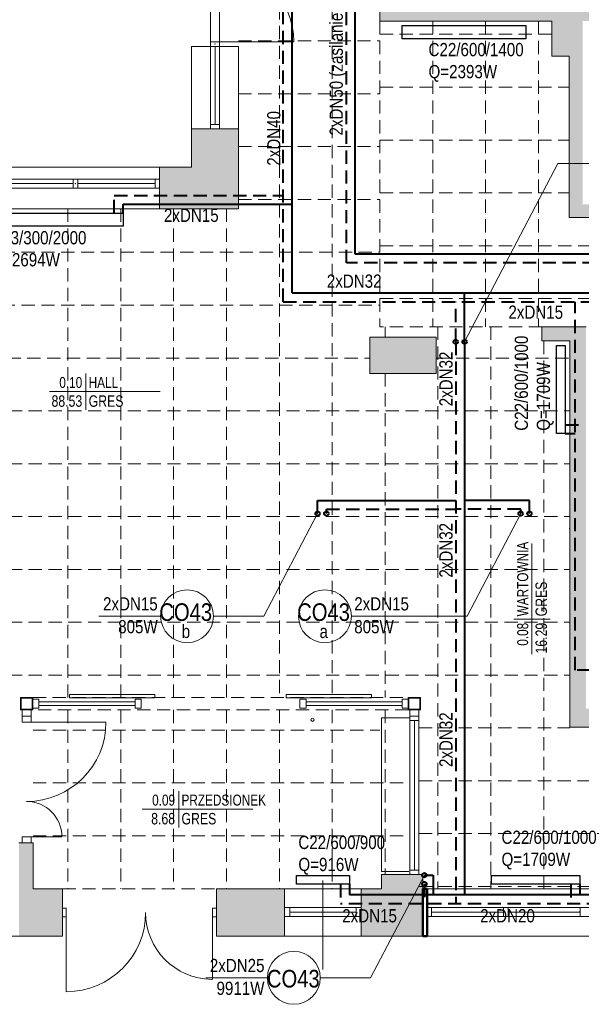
# Model space of a CAD drawing. Header units: millimetres. Extents: x -23540 to 53212, y -37964 to 41185.
# Tile 12 of 203: x -15932 to -15295, y -32125 to -31007. Entities that reach past the tile are written whole.
import ezdxf
from ezdxf.enums import TextEntityAlignment as Align

# ---------------------------------------------------------------- set-up
doc = ezdxf.new("R2010")
doc.units = ezdxf.units.MM
doc.linetypes.add('DASHED', pattern=[0.75, 0.5, -0.25])
doc.linetypes.add('DASHEDX2', pattern=[1.5, 1, -0.5])
doc.layers.get('0').update_dxf_attribs({"lineweight": 18})
for name, color, linetype, lineweight in [('BA_drz', 7, 'Continuous', 18), ('BA_met', 7, 'Continuous', 18), ('Cienka', 7, 'Continuous', 18), ('mm_CO_opisy', 5, 'Continuous', 9), ('mm_CO_rury', 84, 'Continuous', 40), ('mm_grzejniki', 30, 'Continuous', 30), ('PG_PRZERYWANE_ŚREDNIE', 1, 'DASHEDX2', 18), ('PG_WIDOKOWE_CIENKIE', 1, 'Continuous', 18), ('PG_WYPOSAŻENIE', 1, 'Continuous', 18), ('PG_ŚCIANY_DZIAŁOWE', 3, 'Continuous', 18)]:
    doc.layers.add(name, color=color, linetype=linetype, lineweight=lineweight)
doc.styles.add('ROMANS', font='bikromsw.shx', dxfattribs={"width": 0.8})
doc.styles.get("Standard").update_dxf_attribs({"font": 'arial.ttf'})

# ---------------------------------------------------------------- blocks, each defined once
blk = doc.blocks.new('bikmet')
blk.add_line((0, 1.649999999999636), (0, -1.649999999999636))
at = {"style": 'ROMANS', "width": 0.8}
blk.add_attdef('NRPOM', text='', height=0.999999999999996, dxfattribs=at).set_placement((-0.3333333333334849, 0.3333333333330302), align=Align.RIGHT)
blk.add_attdef('NWAPOM', (0.25, 0.3333333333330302), '', height=0.999999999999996, dxfattribs=at)
blk.add_attdef('RAREA', text='', height=1.041666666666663, dxfattribs=at).set_placement((-0.3333333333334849, -0.3333333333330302), align=Align.TOP_RIGHT)
blk.add_attdef('PODLOGA', text='', height=1.041666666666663, dxfattribs=at).set_placement((0.25, -0.3333333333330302), align=Align.TOP_LEFT)

msp = doc.modelspace()

# ---------------------------------------------------------------- hatches: boundary and pattern name
at = {"layer": 'PG_ŚCIANY_DZIAŁOWE', "true_color": 0x636466, "transparency": 33554610}
h = msp.add_hatch(color=251, dxfattribs=at)
h.dxf.hatch_style = 1
h.paths.add_polyline_path([(-15517.04286267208, -30049.44644892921), (-15512.04286267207, -30049.44644892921), (-15512.04286267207, -30054.9464489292), (-15517.04286267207, -30054.94644892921)])
h.paths.add_polyline_path([(-15523.79276619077, -29953.94644892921), (-15500.29295915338, -29953.94644892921), (-15500.29295915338, -29620.94644892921), (-15460.29295915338, -29620.94644892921), (-15460.29295915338, -29606.94644892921), (-15419.79295915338, -29606.94644892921), (-15419.79295915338, -29549.69176134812), (-15472.79276619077, -29549.69176134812), (-15472.79276619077, -29420.6917613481), (-15523.79276619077, -29420.6917613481)])
h.paths.add_polyline_path([(-15500.29295915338, -30054.94644892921), (-15512.04286267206, -30054.94644892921), (-15512.04286267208, -30049.44644892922), (-15517.04286267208, -30049.44644892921), (-15517.04286267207, -30054.94644892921), (-15523.79276619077, -30054.94644892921), (-15523.79276619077, -31008.6917613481), (-15328.66475047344, -31008.6917613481), (-15328.66475047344, -31048.44529555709), (-15308.79295915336, -31048.44529555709), (-15308.79295915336, -31231.6917613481), (-15023.79295915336, -31231.6917613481), (-15023.79295915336, -31216.6917613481), (-15293.79295915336, -31216.6917613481), (-15293.79295915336, -31008.6917613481), (-14905.79295915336, -31008.6917613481), (-14905.79295915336, -31231.6917613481), (-14866.79295915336, -31231.6917613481), (-14866.79295915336, -31234.6917613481), (-14736.74234821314, -31234.6917613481), (-14697.79295915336, -31234.6917613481), (-14660.86361072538, -31204.6917613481), (-14855.29295915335, -31204.69176134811), (-14855.29295915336, -30983.6917613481), (-15500.29295915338, -30983.6917613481), (-15500.29295915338, -30422.9464489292), (-15318.79295915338, -30422.94644892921), (-15318.79295915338, -30401.44644892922), (-15500.29295915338, -30401.44644892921), (-15500.29295915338, -30218.94644892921), (-15485.29295915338, -30218.94644892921), (-15485.29295915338, -30176.44644892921), (-15500.29295915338, -30176.44644892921)])
h = msp.add_hatch(color=251, dxfattribs=at)
h.dxf.hatch_style = 1
h.paths.add_polyline_path([(-15684.29295915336, -31131.1917613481), (-15737.29295915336, -31131.1917613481), (-15737.29295915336, -31174.6917613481), (-15773.79295915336, -31174.6917613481), (-15773.79295915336, -31221.6917613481), (-15684.29295915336, -31221.6917613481)])
h = msp.add_hatch(color=251, dxfattribs=at)
h.dxf.hatch_style = 1
h.paths.add_polyline_path([(-14660.86361072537, -31379.1917613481), (-14697.79295915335, -31379.1917613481), (-14697.79295915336, -31847.6917613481), (-14871.79295915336, -31847.6917613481), (-14871.79295915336, -31463.6917613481), (-14871.79295915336, -31355.6917613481), (-14994.29295915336, -31355.6917613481), (-14994.29295915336, -31374.1917613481), (-14914.79295915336, -31374.1917613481), (-14914.79295915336, -31584.6917613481), (-15162.29295915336, -31584.69176134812), (-15162.29295915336, -31374.1917613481), (-15095.29295915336, -31374.1917613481), (-15095.29295915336, -31355.6917613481), (-15188.79295915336, -31355.6917613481), (-15188.79295915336, -31374.1917613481), (-15176.79295915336, -31374.1917613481), (-15176.79295915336, -31603.1917613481), (-14914.79295915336, -31603.1917613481), (-14914.79295915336, -31789.1917613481), (-15289.79295915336, -31789.1917613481), (-15289.79295915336, -31374.1917613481), (-15289.79295915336, -31355.6917613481), (-15339.79295915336, -31355.6917613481), (-15339.79295915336, -31371.6917613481), (-15308.29295915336, -31371.6917613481), (-15308.29295915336, -31810.1917613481), (-15108.79295915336, -31810.1917613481), (-15108.79295915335, -31817.1917613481), (-15099.79295915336, -31817.1917613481), (-15099.79295915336, -31810.1917613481), (-14910.79295915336, -31810.1917613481), (-14910.79295915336, -31975.6917613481), (-14924.29295915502, -31975.6917613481), (-14924.29295915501, -32047.6917613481), (-14849.2380037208, -32047.6917613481), (-14849.23800372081, -31893.65017156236), (-14660.86361072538, -31893.65017156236)])
h.paths.add_polyline_path([(-14697.79295915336, -31239.19176134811), (-14660.86361072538, -31239.19176134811), (-14660.86361072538, -31204.6917613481), (-14697.79295915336, -31234.6917613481)])
h = msp.add_hatch(color=251, dxfattribs=at)
h.dxf.hatch_style = 1
h.paths.add_polyline_path([(-15535.29295915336, -31367.6917613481), (-15535.29295915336, -31370.6917613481), (-15535.29295915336, -31408.6917613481), (-15459.79295915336, -31408.6917613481), (-15459.79295915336, -31367.6917613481)])
h = msp.add_hatch(color=251, dxfattribs=at)
h.dxf.hatch_style = 1
h.paths.add_polyline_path([(-15883.79295915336, -31993.6917613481), (-15917.29295915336, -31993.6917613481), (-15917.29295915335, -31941.6917613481), (-15933.29295915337, -31941.6917613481), (-15933.29295915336, -32047.6917613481), (-15883.79295915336, -32047.6917613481)])
h = msp.add_hatch(color=251, dxfattribs=at)
h.dxf.hatch_style = 1
h.paths.add_polyline_path([(-15474.79295915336, -31993.6917613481), (-15474.79295915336, -31977.6917613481), (-15490.79295915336, -31977.6917613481), (-15521.79295915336, -31977.6917613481), (-15521.79295915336, -31993.6917613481), (-15544.79295915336, -31993.6917613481), (-15544.79295915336, -32047.6917613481), (-15474.79295915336, -32047.6917613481)])
h = msp.add_hatch(color=251, dxfattribs=at)
h.dxf.hatch_style = 1
h.paths.add_polyline_path([(-15631.79295915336, -31993.69176134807), (-15709.29295915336, -31993.69176134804), (-15709.29295915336, -32047.6917613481), (-15631.79295915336, -32047.6917613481)])

# ---------------------------------------------------------------- linework, layer by layer
at = {"color": 251, "lineweight": 20, "true_color": 0x636466}
for p, q in [((-15523.79276619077, -30054.94644892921), (-15523.79276619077, -31008.6917613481)), ((-15308.79295915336, -31584.6917613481), (-15308.29295915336, -31584.6917613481)), ((-15917.54295915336, -31778.6917613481), (-15910.54295915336, -31778.6917613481)), ((-15917.54295915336, -31778.6917613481), (-15910.54295915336, -31778.6917613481)), ((-15910.54295915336, -31778.6917613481), (-15910.54295915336, -31788.6917613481)), ((-15875.9288918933, -31773.1580069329), (-15778.9288918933, -31773.1580069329)), ((-15875.9288918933, -31777.1580069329), (-15875.9288918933, -31773.1580069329)), ((-15875.9288918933, -31777.1580069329), (-15778.9288918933, -31777.1580069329)), ((-15801.54295915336, -31778.6917613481), (-15794.54295915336, -31778.6917613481)), ((-15801.54295915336, -31778.6917613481), (-15801.54295915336, -31788.6917613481)), ((-15794.54295915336, -31778.6917613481), (-15794.54295915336, -31788.6917613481)), ((-15778.9288918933, -31777.1580069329), (-15778.9288918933, -31773.1580069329)), ((-15533.15702641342, -31773.1580069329), (-15630.15702641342, -31773.1580069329)), ((-15630.15702641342, -31777.1580069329), (-15630.15702641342, -31773.1580069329)), ((-15533.15702641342, -31777.1580069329), (-15630.15702641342, -31777.1580069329)), ((-15614.54295915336, -31778.6917613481), (-15607.54295915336, -31778.6917613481)), ((-15614.54295915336, -31778.6917613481), (-15614.54295915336, -31788.6917613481)), ((-15607.54295915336, -31778.6917613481), (-15607.54295915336, -31788.6917613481)), ((-15533.15702641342, -31777.1580069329), (-15533.15702641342, -31773.1580069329)), ((-15498.54295915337, -31778.6917613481), (-15491.54295915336, -31778.6917613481)), ((-15498.54295915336, -31778.6917613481), (-15498.54295915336, -31788.6917613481)), ((-15491.54295915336, -31778.6917613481), (-15491.54295915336, -31788.6917613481)), ((-15929.54295915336, -31790.6917613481), (-15929.54295915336, -31797.6917613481)), ((-15929.54295915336, -31790.6917613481), (-15919.54295915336, -31790.6917613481)), ((-15919.54295915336, -31790.6917613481), (-15919.54295915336, -31797.6917613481)), ((-15917.54295915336, -31788.6917613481), (-15910.54295915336, -31788.6917613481)), ((-15910.54295915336, -31781.6917613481), (-15801.54295915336, -31781.6917613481)), ((-15910.54295915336, -31785.6917613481), (-15801.54295915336, -31785.6917613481)), ((-15801.54295915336, -31788.6917613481), (-15794.54295915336, -31788.6917613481)), ((-15614.54295915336, -31788.6917613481), (-15607.54295915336, -31788.6917613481)), ((-15607.54295915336, -31781.6917613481), (-15498.54295915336, -31781.6917613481)), ((-15607.54295915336, -31785.6917613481), (-15498.54295915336, -31785.6917613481)), ((-15498.54295915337, -31788.6917613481), (-15491.54295915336, -31788.6917613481)), ((-15489.54295915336, -31790.6917613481), (-15489.54295915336, -31797.6917613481)), ((-15489.54295915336, -31790.6917613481), (-15479.54295915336, -31790.6917613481)), ((-15479.54295915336, -31790.6917613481), (-15479.54295915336, -31797.6917613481)), ((-15929.54295915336, -31797.6917613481), (-15929.54295915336, -31804.6917613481)), ((-15929.54295915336, -31797.6917613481), (-15919.54295915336, -31797.6917613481)), ((-15919.54295915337, -31797.6917613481), (-15929.54295915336, -31797.6917613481)), ((-15919.54295915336, -31797.6917613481), (-15919.54295915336, -31804.6917613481)), ((-15489.54295915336, -31797.6917613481), (-15479.54295915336, -31797.6917613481)), ((-15479.54295915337, -31797.6917613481), (-15489.54295915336, -31797.6917613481)), ((-15919.54295915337, -31804.6917613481), (-15929.54295915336, -31804.6917613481)), ((-15924.54295915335, -31804.6917613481), (-15844.5394436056, -31804.6917613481)), ((-15919.54295915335, -31934.6917613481), (-15929.54295915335, -31934.6917613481)), ((-15929.54295915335, -31934.6917613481), (-15929.54295915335, -31941.6917613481)), ((-15924.54295915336, -31934.6917613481), (-15884.54295915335, -31934.6917613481)), ((-15919.54295915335, -31934.6917613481), (-15919.54295915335, -31941.6917613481)), ((-15917.29295915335, -31941.6917613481), (-15933.29295915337, -31941.6917613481)), ((-15919.54295915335, -31941.6917613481), (-15929.54295915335, -31941.6917613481)), ((-15490.79295915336, -31977.6917613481), (-15474.79295915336, -31977.6917613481)), ((-15588.29295915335, -32085.55820449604), (-15588.29295915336, -31984.50994225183))]:
    msp.add_line(p, q, dxfattribs=at)
at = {"color": 251, "true_color": 0x636466}
for p, q in [((-15715.79295915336, -30943.02509468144), (-15715.79295915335, -31032.35842801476)), ((-15705.79295915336, -30943.02509468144), (-15705.79295915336, -31032.35842801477)), ((-15715.79295915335, -31032.35842801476), (-15715.79295915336, -31131.1917613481)), ((-15715.79295915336, -31032.35842801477), (-15705.79295915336, -31032.35842801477)), ((-15710.79295915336, -31032.35842801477), (-15621.45962582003, -31032.35842801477)), ((-15705.79295915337, -31032.35842801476), (-15705.79295915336, -31131.1917613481)), ((-15737.29295915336, -31174.6917613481), (-15737.29295915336, -31037.35842801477)), ((-15715.79295915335, -31037.35842801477), (-15737.29295915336, -31037.35842801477)), ((-15715.79295915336, -31037.35842801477), (-15705.79295915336, -31037.35842801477)), ((-15710.79295915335, -31037.35842801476), (-15710.79295915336, -31126.1917613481)), ((-15705.79295915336, -31037.35842801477), (-15684.29295915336, -31037.35842801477)), ((-15684.29295915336, -31221.6917613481), (-15684.29295915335, -31037.35842801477)), ((-15684.29295915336, -31131.1917613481), (-15737.29295915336, -31131.1917613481)), ((-15705.79295915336, -31126.1917613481), (-15715.79295915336, -31126.1917613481)), ((-15737.29295915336, -31174.6917613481), (-16471.29295915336, -31174.6917613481)), ((-15773.79295915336, -31221.6917613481), (-15773.79295915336, -31174.6917613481)), ((-15773.79295915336, -31188.1917613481), (-16062.79295915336, -31188.1917613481)), ((-15871.6262924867, -31188.1917613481), (-15871.6262924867, -31198.1917613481)), ((-15866.6262924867, -31188.1917613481), (-15866.6262924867, -31198.1917613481)), ((-15778.79295915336, -31198.1917613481), (-15778.79295915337, -31188.1917613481)), ((-15773.79295915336, -31198.1917613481), (-16062.79295915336, -31198.1917613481)), ((-15871.6262924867, -31193.19176134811), (-15960.95962582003, -31193.1917613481)), ((-15871.6262924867, -31193.1917613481), (-15960.95962582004, -31193.1917613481)), ((-15778.79295915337, -31193.1917613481), (-15866.6262924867, -31193.19176134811)), ((-15684.29295915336, -31221.6917613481), (-16430.29295915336, -31221.6917613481)), ((-15339.79295915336, -31355.6917613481), (-15289.79295915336, -31355.6917613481)), ((-15339.79295915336, -31368.69060797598), (-15339.79295915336, -31355.6917613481)), ((-15339.79295915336, -31355.6917613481), (-15339.79295915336, -31371.6917613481)), ((-15535.29295915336, -31408.6917613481), (-15535.29295915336, -31367.6917613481)), ((-15535.29295915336, -31367.6917613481), (-15459.79295915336, -31367.6917613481)), ((-15535.29295915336, -31367.6917613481), (-15535.29295915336, -31370.6917613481)), ((-15459.79295915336, -31408.6917613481), (-15459.79295915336, -31367.6917613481)), ((-15339.79295915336, -31371.6917613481), (-15308.29295915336, -31371.6917613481)), ((-15308.29295915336, -31371.6917613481), (-15308.29295915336, -31810.1917613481)), ((-15535.29295915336, -31408.6917613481), (-15459.79295915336, -31408.6917613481)), ((-15308.29295915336, -31810.1917613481), (-15108.79295915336, -31810.1917613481)), ((-15917.29295915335, -31941.6917613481), (-15917.29295915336, -31993.6917613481)), ((-15474.79295915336, -31977.6917613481), (-15521.79295915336, -31977.6917613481)), ((-15521.79295915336, -31977.6917613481), (-15521.79295915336, -31993.6917613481)), ((-15474.79295915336, -31977.6917613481), (-15474.79295915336, -32047.6917613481)), ((-15883.79295915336, -31993.6917613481), (-15917.29295915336, -31993.6917613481)), ((-15883.79295915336, -31993.6917613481), (-15883.79295915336, -32047.6917613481)), ((-15521.79295915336, -31993.6917613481), (-15709.29295915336, -31993.6917613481)), ((-15709.29295915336, -31993.6917613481), (-15709.29295915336, -32047.6917613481)), ((-15631.79295915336, -31993.6917613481), (-15631.79295915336, -32047.6917613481)), ((-15544.79295915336, -31993.6917613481), (-15544.79295915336, -32047.6917613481)), ((-15108.79295915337, -31993.6917613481), (-15474.79295915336, -31993.6917613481)), ((-15879.54295915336, -32015.6917613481), (-15883.79295915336, -32015.6917613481)), ((-15879.54295915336, -32015.6917613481), (-15879.54295915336, -32025.6917613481)), ((-15709.29295915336, -32015.69176134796), (-15713.54295915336, -32015.69176134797)), ((-15713.54295915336, -32015.6917613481), (-15713.54295915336, -32025.6917613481)), ((-15631.79295915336, -32015.1917613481), (-15631.79295915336, -32025.1917613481)), ((-15544.79295915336, -32015.1917613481), (-15631.79295915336, -32015.1917613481)), ((-15625.79295915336, -32015.1917613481), (-15625.79295915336, -32025.1917613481)), ((-15550.79295915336, -32015.1917613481), (-15550.79295915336, -32025.1917613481)), ((-15544.79295915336, -32015.1917613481), (-15544.79295915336, -32025.1917613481)), ((-15296.54295915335, -32015.1917613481), (-15470.04295915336, -32015.1917613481)), ((-15465.04295915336, -32015.1917613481), (-15465.04295915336, -32025.1917613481)), ((-15383.29295915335, -32015.19176134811), (-15383.29295915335, -32025.19176134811)), ((-15378.29295915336, -32015.1917613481), (-15378.29295915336, -32025.1917613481)), ((-15296.54295915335, -32015.1917613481), (-15296.54295915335, -32025.1917613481)), ((-15296.54295915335, -32025.1917613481), (-15296.54295915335, -32015.1917613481)), ((-15296.54295915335, -32015.1917613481), (-15277.54295915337, -32015.1917613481)), ((-15879.54295915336, -32025.6917613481), (-15883.79295915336, -32025.6917613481)), ((-15879.54295915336, -32020.6917613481), (-15879.54295915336, -32110.6917613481)), ((-15789.37830711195, -32025.6917613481), (-15789.68195537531, -32025.6917613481)), ((-15713.54295915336, -32020.6917613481), (-15713.54295915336, -32096.6917613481)), ((-15709.29295915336, -32025.6917613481), (-15713.54295915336, -32025.6917613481)), ((-15631.79295915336, -32025.1917613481), (-15544.79295915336, -32025.1917613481)), ((-15550.79295915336, -32020.1917613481), (-15625.79295915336, -32020.1917613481)), ((-15296.54295915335, -32025.1917613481), (-15470.04295915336, -32025.1917613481)), ((-15383.29295915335, -32020.19176134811), (-15465.04295915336, -32020.1917613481)), ((-15296.54295915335, -32020.1917613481), (-15378.29295915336, -32020.1917613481)), ((-15277.54295915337, -32025.1917613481), (-15296.54295915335, -32025.1917613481)), ((-15883.79295915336, -32047.6917613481), (-17344.79295915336, -32047.6917613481)), ((-14924.29295915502, -32047.6917613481), (-15709.29295915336, -32047.6917613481))]:
    msp.add_line(p, q, dxfattribs=at)
at = {"color": 251, "true_color": 0x636466, "extrusion": (0, 0, -1)}
for p, q in [((-15924.54295915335, -31804.6917613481), (-15834.54295915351, -31804.6917613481)), ((-15879.54295915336, -32020.6917613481), (-15879.54295915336, -32110.69176134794))]:
    msp.add_line(p, q, dxfattribs=at)
at = {"color": 251, "lineweight": 20, "true_color": 0x636466}
for points in [[(-15931.54295915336, -31776.6917613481), (-15917.54295915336, -31776.6917613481), (-15917.54295915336, -31790.6917613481), (-15931.54295915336, -31790.6917613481)], [(-15930.74295915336, -31777.4917613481), (-15918.34295915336, -31777.4917613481), (-15918.34295915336, -31789.8917613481), (-15930.74295915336, -31789.8917613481)], [(-15491.54295915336, -31776.6917613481), (-15477.54295915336, -31776.6917613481), (-15477.54295915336, -31790.6917613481), (-15491.54295915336, -31790.6917613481)], [(-15490.74295915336, -31777.4917613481), (-15478.34295915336, -31777.4917613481), (-15478.34295915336, -31789.8917613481), (-15490.74295915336, -31789.8917613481)]]:
    msp.add_lwpolyline(points, close=True, dxfattribs=at)
at = {"color": 251, "true_color": 0x636466}
for centre, radius, start, end in [((-15710.79295915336, -31032.35842801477), 89.33333333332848, 0, 90), ((-15713.54295915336, -32020.6917613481), 76, 180, 269.2145151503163)]:
    msp.add_arc(centre, radius, start, end, dxfattribs=at)
at = {"color": 251, "true_color": 0x636466, "extrusion": (0, 0, -1)}
for centre in [(15924.54295915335, -31804.6917613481), (15879.54295915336, -32020.6917613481)]:
    msp.add_arc(centre, 90, 180, 270, dxfattribs=at)
at = {"color": 251, "true_color": 0x636466}
for p in [(-15710.79295915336, -31034.85842801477), (-15710.79295915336, -31034.85842801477), (-15710.79295915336, -31034.85842801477), (-15710.79295915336, -31034.85842801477), (-15869.1262924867, -31193.1917613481), (-15869.1262924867, -31193.1917613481), (-15869.1262924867, -31193.1917613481), (-15297.29295915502, -32020.1917613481), (-15297.29295915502, -32020.1917613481), (-15297.29295915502, -32020.1917613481), (-15297.29295915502, -32020.1917613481)]:
    msp.add_point(p, dxfattribs=at)
at = {"layer": 'BA_drz', "color": 251, "true_color": 0x636466}
for p, q in [((-15489.54295915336, -31797.6917613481), (-15489.54295915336, -31977.6917613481)), ((-15479.54295915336, -31802.6917613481), (-15489.54295915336, -31802.6917613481)), ((-15484.54295915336, -31802.6917613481), (-15484.54295915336, -31972.6917613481)), ((-15479.54295915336, -31797.6917613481), (-15479.54295915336, -31977.6917613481)), ((-15479.54295915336, -31972.6917613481), (-15489.54295915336, -31972.6917613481))]:
    msp.add_line(p, q, dxfattribs=at)
at = {"layer": 'BA_met', "color": 251, "true_color": 0x636466}
for p, q in [((-15898.71546906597, -31429.39440255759), (-15773.19270148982, -31429.39440255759)), ((-15351.28204641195, -31727.48081316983), (-15351.28204641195, -31601.95804559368)), ((-15793.36597868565, -31903.54646499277), (-15667.8432111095, -31903.54646499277))]:
    msp.add_line(p, q, dxfattribs=at)
at = {"layer": 'Cienka', "color": 251, "true_color": 0x636466}
msp.add_arc((-15924.54295915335, -31934.6917613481), 40, 0, 90, dxfattribs=at)
at = {"layer": 'mm_CO_opisy'}
for p, q in [((-15321.77345778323, -31170.53407107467), (-15427.60833695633, -31372.82432908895)), ((-15243.77542933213, -31170.53407107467), (-15321.77345778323, -31170.53407107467)), ((-15655.38995942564, -31684.41483213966), (-15594.37609531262, -31567.79439084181)), ((-15424.65251146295, -31684.41483213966), (-15363.63864734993, -31567.79439084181)), ((-15772.50229716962, -31684.41483213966), (-15842.50229716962, -31684.41483213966)), ((-15712.50229716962, -31684.41483213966), (-15655.38995942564, -31684.41483213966)), ((-15556.09755863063, -31684.41483213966), (-15486.09755863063, -31684.41483213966)), ((-15530.95266826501, -31684.41483213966), (-15424.65251146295, -31684.41483213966)), ((-15534.23759916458, -32094.97377522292), (-15473.22373505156, -31978.35333392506)), ((-15651.34993690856, -32094.97377522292), (-15721.34993690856, -32094.97377522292)), ((-15591.34993690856, -32094.97377522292), (-15534.23759916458, -32094.97377522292))]:
    msp.add_line(p, q, dxfattribs=at)
for centre in [(-15742.50229716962, -31684.41483213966), (-15586.09755863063, -31684.41483213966), (-15621.34993690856, -32094.97377522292)]:
    msp.add_circle(centre, 30, dxfattribs=at)
at = {"layer": 'mm_CO_rury', "linetype": 'DASHED', "ltscale": 30}
for p, q in [((-15633.32739567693, -31327.31485484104), (-15633.32739567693, -29046.97368071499)), ((-15825.07839962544, -31226.6314058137), (-15825.07839962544, -31206.6917613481)), ((-15825.07839962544, -31206.6917613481), (-15633.32739567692, -31206.6917613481)), ((-15633.32739567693, -31327.31485484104), (-14709.66605768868, -31327.31485484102)), ((-15437.60833695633, -31372.82432908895), (-15437.60833695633, -31327.31485484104)), ((-15302.08549873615, -31745.41872338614), (-15302.08549873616, -31327.31485484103)), ((-15437.60833695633, -31372.82432908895), (-15437.60833695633, -32010.85928762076)), ((-15313.292957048, -31466.95092624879), (-15292.08549873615, -31466.95092624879)), ((-15584.37609531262, -31567.79439084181), (-15584.37609531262, -31562.79439084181)), ((-15584.37609531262, -31562.79439084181), (-15437.60833695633, -31562.79439084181)), ((-15363.93643845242, -31562.79439084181), (-15437.60833695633, -31562.79439084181)), ((-15363.93643845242, -31567.79439084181), (-15363.93643845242, -31562.79439084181)), ((-15284.79295915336, -31745.41872338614), (-15302.08549873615, -31745.41872338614)), ((-15568.29295915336, -31988.69176134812), (-15568.29295915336, -32010.85928762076)), ((-15473.22373505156, -31988.35333392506), (-15473.22373505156, -32010.85928762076)), ((-15307.00005995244, -31988.6917613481), (-15307.00005995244, -32010.85928762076)), ((-14913.84918016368, -32010.85928762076), (-15568.29295915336, -32010.85928762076))]:
    msp.add_line(p, q, dxfattribs=at)
at = {"layer": 'mm_CO_rury', "color": 215, "true_color": 0xa953a0}
for p, q in [((-15551.62842936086, -31273.19419438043), (-15551.62842936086, -29051.30039284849)), ((-14661.42082319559, -31273.19419438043), (-15551.62842936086, -31273.19419438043))]:
    msp.add_line(p, q, dxfattribs=at)
at = {"layer": 'mm_CO_rury'}
for p, q in [((-15623.32739567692, -31317.31485484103), (-15623.32739567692, -29054.70554525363)), ((-15815.07839962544, -31226.6314058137), (-15815.07839962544, -31216.6917613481)), ((-15815.07839962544, -31216.6917613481), (-15623.32739567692, -31216.69176134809)), ((-15623.32739567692, -31317.31485484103), (-14719.66605768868, -31317.31485484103)), ((-15427.60833695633, -31372.82432908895), (-15427.60833695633, -31317.31485484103)), ((-15427.60833695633, -31372.82432908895), (-15427.60833695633, -32000.85928762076)), ((-15313.292957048, -31476.95092624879), (-15302.08549873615, -31476.95092624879)), ((-15594.37609531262, -31567.79439084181), (-15594.37609531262, -31552.79439084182)), ((-15594.37609531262, -31552.79439084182), (-15437.60833695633, -31552.7943908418)), ((-15353.93643845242, -31552.79439084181), (-15427.60833695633, -31552.7943908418)), ((-15353.93643845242, -31567.79439084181), (-15353.93643845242, -31552.79439084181)), ((-15473.22373505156, -31978.35333392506), (-15463.22373505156, -31978.35333392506)), ((-15463.22373505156, -31978.35333392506), (-15463.22373505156, -32000.85928762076)), ((-15558.29295915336, -31988.69176134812), (-15558.29295915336, -32000.85928762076)), ((-15297.00005995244, -31988.6917613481), (-15297.00005995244, -32000.85928762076)), ((-14923.84918016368, -32000.85928762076), (-15558.29295915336, -32000.85928762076))]:
    msp.add_line(p, q, dxfattribs=at)
at = {"layer": 'mm_CO_rury', "color": 215, "linetype": 'DASHED', "ltscale": 30, "true_color": 0xa953a0}
for p, q in [((-15561.62842936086, -31283.19419438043), (-15561.62842936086, -29063.95887358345)), ((-14648.96880804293, -31283.19419438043), (-15561.62842936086, -31283.19419438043))]:
    msp.add_line(p, q, dxfattribs=at)
at = {"layer": 'mm_CO_rury', "linetype": 'DASHED', "ltscale": 30}
for centre in [(-15437.60833695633, -31372.82432908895), (-15437.60833695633, -31372.82432908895), (-15427.60833695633, -31372.82432908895), (-15427.60833695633, -31372.82432908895), (-15594.37609531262, -31567.79439084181), (-15584.37609531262, -31567.79439084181), (-15363.93643845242, -31567.79439084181), (-15363.93643845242, -31567.79439084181), (-15353.93643845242, -31567.79439084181), (-15353.93643845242, -31567.79439084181), (-15473.22373505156, -31978.35333392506), (-15473.22373505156, -31988.35333392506)]:
    msp.add_circle(centre, 2.5, dxfattribs=at)
at = {"layer": 'mm_grzejniki', "lineweight": 30}
for points in [[(-15498.28462535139, -31013.6917613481), (-15358.28462535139, -31013.6917613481), (-15358.28462535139, -31028.6917613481), (-15498.28462535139, -31028.6917613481)], [(-16015.07839962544, -31226.6314058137), (-15815.07839962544, -31226.6314058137), (-15815.07839962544, -31241.6314058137), (-16015.07839962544, -31241.6314058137)], [(-15323.292957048, -31476.95092624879), (-15323.292957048, -31376.95092624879), (-15313.292957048, -31376.95092624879), (-15313.292957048, -31476.95092624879)], [(-15618.29295915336, -31978.69176134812), (-15558.29295915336, -31978.69176134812), (-15558.29295915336, -31988.69176134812), (-15618.29295915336, -31988.69176134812)], [(-15397.00005995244, -31978.6917613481), (-15297.00005995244, -31978.6917613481), (-15297.00005995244, -31988.6917613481), (-15397.00005995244, -31988.6917613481)]]:
    msp.add_lwpolyline(points, close=True, dxfattribs=at)
at = {"layer": 'PG_PRZERYWANE_ŚREDNIE', "color": 251, "lineweight": 15, "ltscale": 15, "true_color": 0x636466}
for p, q in [((-15637.79276619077, -29146.69176134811), (-15637.79276619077, -31776.6917613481)), ((-15577.79276619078, -29146.69176134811), (-15577.79276619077, -31776.6917613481)), ((-15523.79276619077, -31008.6917613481), (-15523.79276619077, -31355.6917613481)), ((-15463.79276619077, -31008.6917613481), (-15463.79276619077, -31355.6917613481)), ((-15403.79276619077, -31008.6917613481), (-15403.79276619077, -31355.6917613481)), ((-15343.79276619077, -31008.6917613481), (-15343.79276619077, -31355.6917613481)), ((-15684.29295915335, -31031.19176134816), (-15523.79276619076, -31031.19176134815)), ((-15523.79276619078, -31023.69176134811), (-15328.66475047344, -31023.6917613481)), ((-15523.79276619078, -31083.69176134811), (-15308.79295915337, -31083.6917613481)), ((-15684.29295915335, -31091.19176134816), (-15523.79276619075, -31091.19176134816)), ((-15523.79276619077, -31143.69176134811), (-15308.79295915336, -31143.6917613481)), ((-15684.29295915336, -31151.19176134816), (-15523.79276619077, -31151.19176134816)), ((-15684.29295915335, -31211.19176134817), (-15523.79276619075, -31211.19176134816)), ((-15523.79276619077, -31203.69176134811), (-15308.79295915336, -31203.6917613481)), ((-15877.79276619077, -31221.6917613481), (-15877.79276619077, -31776.6917613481)), ((-15817.79276619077, -31221.6917613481), (-15817.79276619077, -31776.6917613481)), ((-15757.79276619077, -31221.6917613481), (-15757.79276619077, -31776.6917613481)), ((-15697.79276619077, -31221.6917613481), (-15697.79276619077, -31776.6917613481)), ((-15523.79276619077, -31263.69176134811), (-14697.79295915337, -31263.6917613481)), ((-16672.79295915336, -31271.19176134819), (-15523.79276619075, -31271.19176134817)), ((-16672.79295915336, -31331.1917613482), (-15523.79276619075, -31331.19176134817)), ((-15523.79276619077, -31323.69176134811), (-14697.79295915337, -31323.6917613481)), ((-15339.79295915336, -31355.6917613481), (-15523.79276619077, -31355.6917613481)), ((-15517.79276619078, -31355.69176134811), (-15517.7927661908, -31367.6917613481)), ((-15457.79276619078, -31355.69176134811), (-15457.79276619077, -31993.6917613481)), ((-15397.79276619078, -31355.69176134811), (-15397.79276619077, -31993.6917613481)), ((-15337.79276619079, -31371.6917613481), (-15337.79276619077, -31993.6917613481)), ((-16058.79295915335, -31391.19176134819), (-15535.29295915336, -31391.19176134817)), ((-15459.79295915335, -31391.19176134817), (-15308.29295915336, -31391.19176134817)), ((-15517.7927661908, -31408.6917613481), (-15517.79276619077, -31776.6917613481)), ((-16484.79295915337, -31451.19176134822), (-15308.29295915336, -31451.19176134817)), ((-16484.79295915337, -31511.19176134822), (-15308.29295915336, -31511.19176134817)), ((-16484.79295915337, -31571.19176134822), (-15308.29295915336, -31571.19176134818)), ((-16484.79295915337, -31631.19176134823), (-15308.29295915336, -31631.19176134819)), ((-16484.79295915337, -31691.19176134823), (-15308.29295915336, -31691.19176134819)), ((-16484.79295915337, -31751.19176134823), (-15308.29295915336, -31751.19176134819)), ((-15917.54295915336, -31776.6917613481), (-15491.54295915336, -31776.6917613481)), ((-15491.54295915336, -31790.6917613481), (-15917.54295915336, -31790.6917613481)), ((-15877.79276619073, -31790.6917613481), (-15877.79276619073, -31993.6917613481)), ((-15817.79276619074, -31790.6917613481), (-15817.79276619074, -31993.6917613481)), ((-15757.79276619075, -31790.6917613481), (-15757.79276619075, -31993.6917613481)), ((-15697.79276619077, -31790.6917613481), (-15697.79276619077, -31993.6917613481)), ((-15637.79276619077, -31790.6917613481), (-15637.79276619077, -31993.6917613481)), ((-15577.79276619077, -31790.6917613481), (-15577.79276619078, -31993.6917613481)), ((-15517.79276619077, -31790.6917613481), (-15517.79276619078, -31977.6917613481)), ((-15917.29295915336, -31813.69176134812), (-15523.79276619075, -31813.69176134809)), ((-15479.54295915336, -31811.1917613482), (-15308.29295915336, -31811.19176134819)), ((-15917.29295915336, -31873.69176134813), (-15489.54295915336, -31873.6917613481)), ((-15479.54295915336, -31871.1917613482), (-15109.29295915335, -31871.19176134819)), ((-15917.29295915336, -31933.6917613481), (-15489.54295915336, -31933.6917613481)), ((-15479.54295915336, -31931.1917613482), (-15108.79295915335, -31931.19176134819)), ((-15883.79295915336, -31993.6917613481), (-15709.29295915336, -31993.6917613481)), ((-15479.54295915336, -31991.1917613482), (-15108.79295915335, -31991.19176134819))]:
    msp.add_line(p, q, dxfattribs=at)
at = {"layer": 'PG_WIDOKOWE_CIENKIE', "color": 251, "lineweight": 50, "true_color": 0x636466}
for p, q in [((-15474.79295915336, -31993.6917613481), (-15470.04295915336, -31993.6917613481)), ((-15474.79295915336, -32047.6917613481), (-15474.79295915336, -31993.6917613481)), ((-15470.04295915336, -31993.6917613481), (-15470.04295915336, -32047.6917613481)), ((-15470.04295915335, -32015.19176134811), (-15470.04295915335, -32025.19176134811)), ((-15470.04295915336, -32047.6917613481), (-15474.79295915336, -32047.6917613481))]:
    msp.add_line(p, q, dxfattribs=at)
at = {"layer": 'PG_WYPOSAŻENIE', "color": 251, "true_color": 0x636466}
msp.add_circle((-15600.1658925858, -31801.98271030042), 1.854654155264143, dxfattribs=at)
at = {"layer": 'PG_ŚCIANY_DZIAŁOWE', "color": 251, "true_color": 0x636466}
for p, q in [((-15523.79276619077, -31008.6917613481), (-15328.66475047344, -31008.6917613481)), ((-15328.66475047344, -31008.6917613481), (-15328.66475047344, -31048.44529555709)), ((-15328.66475047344, -31048.44529555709), (-15308.79295915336, -31048.44529555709)), ((-15308.79295915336, -31048.44529555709), (-15308.79295915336, -31231.6917613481)), ((-15308.79295915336, -31231.6917613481), (-15023.79295915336, -31231.6917613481)), ((-15489.54295915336, -31799.6917613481), (-15521.79295915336, -31799.6917613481)), ((-15521.79295915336, -31799.6917613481), (-15521.79295915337, -31974.23929728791)), ((-15490.79295915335, -31974.23929728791), (-15521.79295915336, -31974.23929728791))]:
    msp.add_line(p, q, dxfattribs=at)

# ---------------------------------------------------------------- block references
at = {"layer": 'BA_met', "color": 251, "true_color": 0x636466, "xscale": 12.5, "yscale": 12.5, "zscale": 12.5}
for p, values in [((-15857.29712175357, -31429.39440255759), {'NRPOM': '0.10', 'NWAPOM': 'HALL', 'RAREA': '88.53', 'PODLOGA': 'GRES'}), ((-15751.94763137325, -31903.54646499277), {'NRPOM': '0.09', 'NWAPOM': 'PRZEDSIONEK', 'RAREA': '8.68', 'PODLOGA': 'GRES'})]:
    msp.add_blockref('bikmet', p, dxfattribs=at).add_auto_attribs(values)
at = {"layer": 'BA_met', "color": 251, "true_color": 0x636466, "xscale": 12.5, "yscale": 12.5, "zscale": 12.5, "rotation": 90}
msp.add_blockref('bikmet', (-15351.28204641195, -31687.65383004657), dxfattribs=at).add_auto_attribs({'NRPOM': '0.08', 'NWAPOM': 'WARTOWNIA', 'RAREA': '16.29', 'PODLOGA': 'GRES'})

# ---------------------------------------------------------------- texts
at = {"layer": 'mm_CO_opisy', "char_height": 15, "attachment_point": 1}
for s, width, gutter_width, heights, insert, rotation in [('{\\fArial Narrow|b0|i0|c238|p34;2xDN50 (zasilanie budynku A do wymiany)}', 394.1610880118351, 102.0695426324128, [61.28723864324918], (-15580.77988103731, -31138.60794238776), 90), ('{\\fArial Narrow|b0|i0|c238|p34;2xDN40}', 39.63289969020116, 1, [21.06603305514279], (-15651.62784108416, -31172.86495829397), 89.99999999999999), ('{\\fArial Narrow|b0|i0|c238|p34;C22/600/1000\\PQ=1709W}', 136.2182553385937, 0, [73.1290690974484], (-15370.6830404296, -31473.77689505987), 90), ('{\\fArial Narrow|b0|i0|c238|p34;2xDN32}', 39.63289969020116, 1, [21.06603305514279], (-15456.25600358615, -31446.0024824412), 90), ('{\\fArial Narrow|b0|i0|c238|p34;2xDN32}', 39.63289969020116, 1, [21.06603305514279], (-15456.25600358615, -31640.51768475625), 90), ('{\\fArial Narrow|b0|i0|c238|p34;2xDN32}', 39.63289969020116, 1, [21.06603305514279], (-15456.25600358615, -31855.5831087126), 90)]:
    msp.add_mtext_dynamic_manual_height_columns(s, width=width, gutter_width=gutter_width, heights=heights, dxfattribs=dict(at, insert=insert, rotation=rotation))
at = {"layer": 'mm_CO_opisy'}
for s, width, gutter_width, heights, insert, char_height, attachment_point in [('{\\fArial Narrow|b0|i0|c238|p34;C22/600/1400\\PQ=2393W}', 136.2182553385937, 0, [73.1290690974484], (-15468.52357028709, -31033.53939599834), 15, 1), ('{\\fArial Narrow|b0|i0|c238|p34;2xDN15}', 39.63289969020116, 1, [21.06603305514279], (-15768.72053593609, -31221.66292954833), 15, 1), ('{\\fArial Narrow|b0|i0|c238|p34;C33/300/2000\\PQ=2694W}', 136.2182553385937, 0, [73.1290690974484], (-15964.64336653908, -31247.13667840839), 15, 1), ('{\\fArial Narrow|b0|i0|c238|p34;2xDN32}', 39.63289969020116, 1, [21.06603305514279], (-15583.91383456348, -31296.4089540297), 15, 1), ('{\\fArial Narrow|b0|i0|c238|p34;2xDN15}', 39.63289969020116, 1, [21.06603305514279], (-15377.87346374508, -31331.65743873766), 15, 1), ('{\\fArial Narrow|b0|i0|c238|p34;2xDN15}', 39.63289969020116, 1, [21.06603305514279], (-15775.78909551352, -31662.84738761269), 15, 3), ('{\\fArial Narrow|b0|i0|c238|p34;2xDN15}', 39.63289969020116, 1, [21.06603305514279], (-15552.81076028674, -31662.84738761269), 15, 1), ('{\\fArial Narrow|b0|i0|c238|p34;CO43}', 32.11212883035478, 1, [0], (-15714.09788518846, -31689.99863444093), 20, 9), ('{\\fArial Narrow|b0|i0|c238|p34;CO43}', 32.11212883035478, 1, [0], (-15557.69314664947, -31689.99863444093), 20, 9), ('{\\fArial Narrow|b0|i0|c238|p34;805W}', 39.63289969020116, 1, [21.06603305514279], (-15775.78909551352, -31688.72735677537), 15, 3), ('{\\fArial Narrow|b0|i0|c238|p34;805W}', 39.63289969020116, 1, [21.06603305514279], (-15552.81076028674, -31688.72735677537), 15, 1), ('{\\fArial Narrow|b0|i0|c238|p34;b}', 39.63289969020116, 1, [21.06603305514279], (-15739.04677848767, -31709.32846016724), 15, 9), ('{\\fArial Narrow|b0|i0|c238|p34;a}', 39.63289969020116, 1, [21.06603305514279], (-15582.64203994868, -31709.32846016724), 15, 9), ('{\\fArial Narrow|b0|i0|c238|p34;C22/600/1000\\PQ=1709W}', 136.2182553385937, 0, [73.1290690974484], (-15385.69006798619, -31927.82936794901), 15, 1), ('{\\fArial Narrow|b0|i0|c238|p34;C22/600/900\\PQ=916W}', 136.2182553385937, 0, [73.1290690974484], (-15616.21357523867, -31933.6917613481), 15, 1), ('{\\fArial Narrow|b0|i0|c238|p34;2xDN15}', 39.63289969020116, 1, [21.06603305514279], (-15566.43021088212, -32016.92858560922), 15, 1), ('{\\fArial Narrow|b0|i0|c238|p34;2xDN20}', 39.63289969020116, 1, [21.06603305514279], (-15409.92203062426, -32016.92858560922), 15, 1), ('{\\fArial Narrow|b0|i0|c238|p34;2xDN25}', 39.63289969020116, 1, [21.06603305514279], (-15654.63673525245, -32073.40633069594), 15, 3), ('{\\fArial Narrow|b0|i0|c238|p34;CO43}', 32.11212883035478, 1, [0], (-15592.02991598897, -32106.14622182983), 20, 9), ('{\\fArial Narrow|b0|i0|c238|p34;9911W}', 39.63289969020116, 1, [21.06603305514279], (-15654.63673525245, -32099.28629985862), 15, 3)]:
    msp.add_mtext_dynamic_manual_height_columns(s, width=width, gutter_width=gutter_width, heights=heights, dxfattribs=dict(at, insert=insert, char_height=char_height, attachment_point=attachment_point))

doc.saveas('drawing.dxf')
